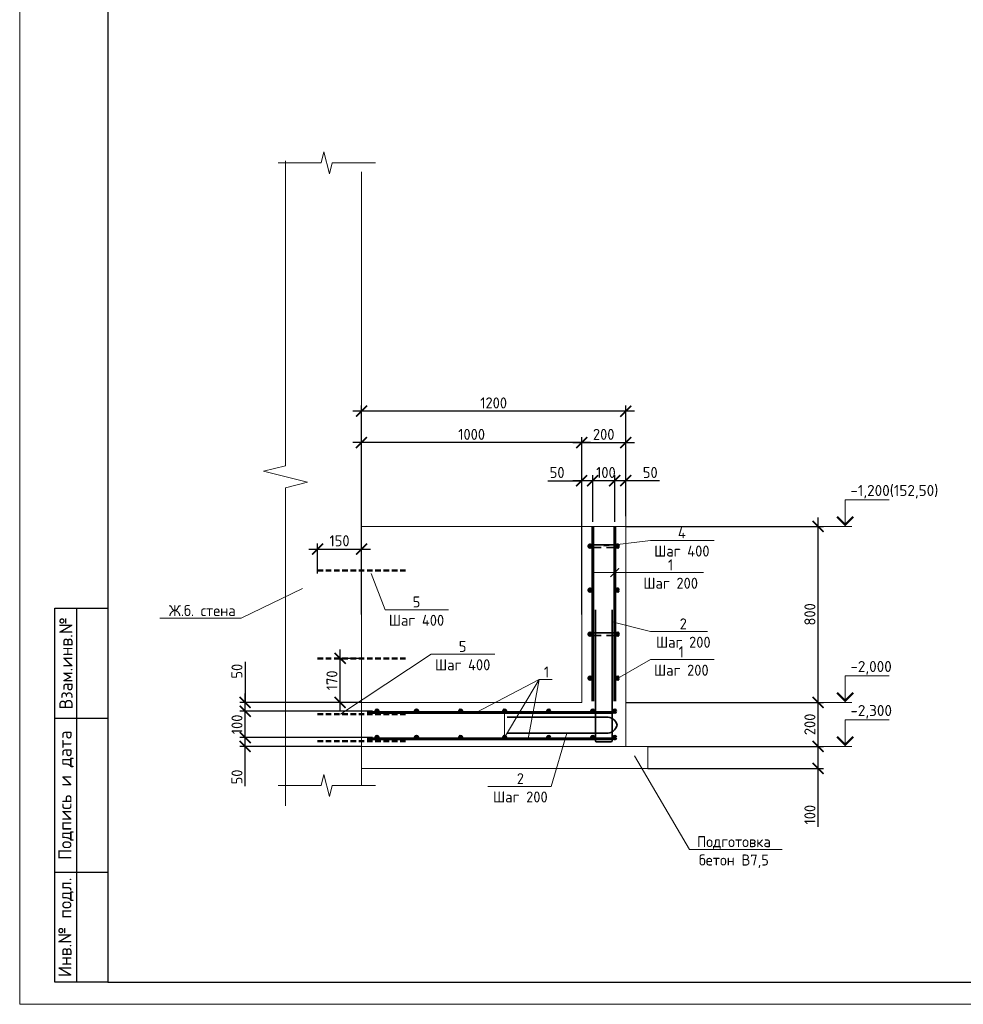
# Model space of a CAD drawing. Header units: millimetres. Extents: x 130535 to 3472113, y -231620 to 121434.
# Tile 31 of 133: x 344596 to 366028, y -97126 to -74752. Entities that reach past the tile are written whole.
import ezdxf
from ezdxf import colors
from ezdxf.entities.mleader import LeaderData, LeaderLine
from ezdxf.enums import TextEntityAlignment as Align
from ezdxf.math import Vec2, Vec3

# ---------------------------------------------------------------- set-up
doc = ezdxf.new("R2010")
doc.units = ezdxf.units.MM
doc.linetypes.add('DASHED2', pattern=[0.375, 0.25, -0.125])
doc.layers.get('DEFPOINTS').update_dxf_attribs({"color": 1, "lineweight": 0})
for name, color, linetype, lineweight in [('Основная 0.35', 200, 'Continuous', 35), ('Основная 0.60', 142, 'Continuous', 60), ('РАЗМЕРЫ', 1, 'Continuous', 9), ('Разрез жилая часть$0$Отметки', 1, 'Continuous', 20), ('Символы 0.20', 1, 'Continuous', 20), ('Текст', 7, 'Continuous', 25), ('Тонкая', 81, 'Continuous', 20), ('Тонкая 0.20', 30, 'Continuous', 20), ('ТОНКИЕ', 7, 'Continuous', 9)]:
    doc.layers.add(name, color=color, linetype=linetype, lineweight=lineweight)
doc.layers.add('ТОЛСТЫЕ_ОСНОВНЫЕ', color=6, linetype='Continuous')
doc.styles.add('GOST-2.304_Type-B', font='GOST_Common.ttf')
doc.styles.add('style1', font='GOST_Common.ttf', dxfattribs={"height": 500})
doc.styles.add('ГОСТ', font='isocpeur.TTF')
doc.dimstyles.new('СПДС', dxfattribs={"dimscale": 100, "dimtxt": 2.5, "dimasz": 2.5, "dimexe": 1.25, "dimexo": 0, "dimtad": 1, "dimdec": 0, "dimtxsty": 'GOST-2.304_Type-B', "dimblk": 'ARCHTICK', "dimcen": 2.5, "dimdle": 2, "dimadec": 0, "dimazin": 2, "dimtfac": 0.75, "dimtdec": 0, "dimtmove": 1, "dimatfit": 3, "dimfxl": 1, "dimtolj": 1, "dimarcsym": 1})

# ---------------------------------------------------------------- blocks, each defined once
blk = doc.blocks.new('*U5')
at = {"layer": 'ТОЛСТЫЕ_ОСНОВНЫЕ'}
for p, q in [((8, 5), (8, 90)), ((8, 90), (20, 90)), ((13, 5), (13, 90)), ((8, 65), (20, 65)), ((8, 30), (20, 30)), ((20, 5), (8, 5))]:
    blk.add_line(p, q, dxfattribs=at)
at = {"layer": 'ТОЛСТЫЕ_ОСНОВНЫЕ', "color": 6}
blk.add_lwpolyline([(20, 5), (589, 5), (589, 415), (20, 415)], close=True, dxfattribs=at)
at = {"layer": 'ТОНКИЕ'}
blk.add_lwpolyline([(0, 0), (594, 0), (594, 420), (0, 420)], close=True, dxfattribs=at)
at = {"layer": 'Текст', "style": 'style1'}
for s, p in [('Взам.инв.№', (10.5, 77.5)), ('Подпись и дата', (10.5, 47.5)), ('Инв.№ подл.', (10.5, 17.5))]:
    blk.add_text(s, height=3, rotation=90, dxfattribs=at).set_placement(p, align=Align.MIDDLE)
blk = doc.blocks.new('_None')
blk = doc.blocks.new('_ArchTick')
at = {"color": 0, "linetype": 'ByBlock', "const_width": 0.15}
blk.add_lwpolyline([(-0.5, -0.5), (0.5, 0.5)], dxfattribs=at)
blk = doc.blocks.new('*D637')
at = {"layer": 'DEFPOINTS', "color": 0, "linetype": 'Continuous', "lineweight": 0, "transparency": 16777216}
for p in [(349717, -91065), (352360, -91265), (352610, -91065)]:
    blk.add_point(p, dxfattribs=at)
at = {"layer": 'РАЗМЕРЫ', "color": 0, "linetype": 'Continuous', "lineweight": -2, "transparency": 16777216}
for p, q in [((349717, -91465), (349717, -90865)), ((352610, -91065), (349592, -91065)), ((352360, -91265), (349592, -91265)), ((349717, -92172), (349717, -91265))]:
    blk.add_line(p, q, dxfattribs=at)
at = {"layer": 'РАЗМЕРЫ', "color": 0, "linetype": 'Continuous', "lineweight": -2, "transparency": 16777216, "xscale": 250, "yscale": 250, "zscale": 250}
for p, rotation in [((349717, -91065), 90), ((349717, -91265), 270)]:
    blk.add_blockref('_ArchTick', p, dxfattribs=dict(at, rotation=rotation))
at = {"layer": 'РАЗМЕРЫ', "color": 0, "linetype": 'Continuous', "lineweight": 0, "transparency": 16777216, "insert": (349530, -91960), "char_height": 250, "attachment_point": 5, "rotation": 90, "style": 'GOST-2.304_Type-B'}
blk.add_mtext('\\A1;50', dxfattribs=at)
blk = doc.blocks.new('*D638')
at = {"layer": 'DEFPOINTS', "color": 0, "linetype": 'Continuous', "lineweight": 0, "transparency": 16777216}
for p in [(349717, -90465), (352610, -90465), (352610, -91065)]:
    blk.add_point(p, dxfattribs=at)
at = {"layer": 'РАЗМЕРЫ', "color": 0, "linetype": 'Continuous', "lineweight": -2, "transparency": 16777216}
for p, q in [((349717, -91265), (349717, -90265)), ((352610, -90465), (349592, -90465)), ((352610, -91065), (349592, -91065))]:
    blk.add_line(p, q, dxfattribs=at)
at = {"layer": 'РАЗМЕРЫ', "color": 0, "linetype": 'Continuous', "lineweight": -2, "transparency": 16777216, "xscale": 250, "yscale": 250, "zscale": 250}
for p, rotation in [((349717, -90465), 90), ((349717, -91065), 270)]:
    blk.add_blockref('_ArchTick', p, dxfattribs=dict(at, rotation=rotation))
at = {"layer": 'РАЗМЕРЫ', "color": 0, "linetype": 'Continuous', "lineweight": 0, "transparency": 16777216, "insert": (349530, -90765), "char_height": 250, "attachment_point": 5, "rotation": 90, "style": 'GOST-2.304_Type-B'}
blk.add_mtext('\\A1;100', dxfattribs=at)
blk = doc.blocks.new('*D639')
at = {"layer": 'DEFPOINTS', "color": 0, "linetype": 'Continuous', "lineweight": 0, "transparency": 16777216}
for p in [(349717, -90265), (352360, -90265), (352610, -90465)]:
    blk.add_point(p, dxfattribs=at)
at = {"layer": 'РАЗМЕРЫ', "color": 0, "linetype": 'Continuous', "lineweight": -2, "transparency": 16777216}
for p, q in [((349717, -89344), (349717, -90265)), ((349717, -90665), (349717, -90065)), ((352360, -90265), (349592, -90265)), ((352610, -90465), (349592, -90465))]:
    blk.add_line(p, q, dxfattribs=at)
at = {"layer": 'РАЗМЕРЫ', "color": 0, "linetype": 'Continuous', "lineweight": -2, "transparency": 16777216, "xscale": 250, "yscale": 250, "zscale": 250}
for p, rotation in [((349717, -90265), 90), ((349717, -90465), 270)]:
    blk.add_blockref('_ArchTick', p, dxfattribs=dict(at, rotation=rotation))
at = {"layer": 'РАЗМЕРЫ', "color": 0, "linetype": 'Continuous', "lineweight": 0, "transparency": 16777216, "insert": (349530, -89556), "char_height": 250, "attachment_point": 5, "rotation": 90, "style": 'GOST-2.304_Type-B'}
blk.add_mtext('\\A1;50', dxfattribs=at)
blk = doc.blocks.new('*D640')
at = {"layer": 'DEFPOINTS', "color": 0, "linetype": 'Continuous', "lineweight": 0, "transparency": 16777216}
for p in [(358110, -85228), (358360, -86036), (358110, -86161)]:
    blk.add_point(p, dxfattribs=at)
at = {"layer": 'РАЗМЕРЫ', "color": 0, "linetype": 'Continuous', "lineweight": -2, "transparency": 16777216}
for p, q in [((358560, -85228), (357910, -85228)), ((358110, -86161), (358110, -85103)), ((358360, -86036), (358360, -85103)), ((359130, -85228), (358360, -85228))]:
    blk.add_line(p, q, dxfattribs=at)
at = {"layer": 'РАЗМЕРЫ', "color": 0, "linetype": 'Continuous', "lineweight": -2, "transparency": 16777216, "xscale": 250, "yscale": 250, "zscale": 250, "rotation": 180}
blk.add_blockref('_ArchTick', (358110, -85228), dxfattribs=at)
at = {"layer": 'РАЗМЕРЫ', "color": 0, "linetype": 'Continuous', "lineweight": -2, "transparency": 16777216, "xscale": 250, "yscale": 250, "zscale": 250}
blk.add_blockref('_ArchTick', (358360, -85228), dxfattribs=at)
at = {"layer": 'РАЗМЕРЫ', "color": 0, "linetype": 'Continuous', "lineweight": 0, "transparency": 16777216, "insert": (358917, -85041), "char_height": 250, "attachment_point": 5, "style": 'GOST-2.304_Type-B'}
blk.add_mtext('\\A1;50', dxfattribs=at)
blk = doc.blocks.new('*D641')
at = {"layer": 'DEFPOINTS', "color": 0, "linetype": 'Continuous', "lineweight": 0, "transparency": 16777216}
for p in [(357610, -85228), (357610, -86161), (358110, -86161)]:
    blk.add_point(p, dxfattribs=at)
at = {"layer": 'РАЗМЕРЫ', "color": 0, "linetype": 'Continuous', "lineweight": -2, "transparency": 16777216}
for p, q in [((358310, -85228), (357410, -85228)), ((357610, -86161), (357610, -85103)), ((358110, -86161), (358110, -85103))]:
    blk.add_line(p, q, dxfattribs=at)
at = {"layer": 'РАЗМЕРЫ', "color": 0, "linetype": 'Continuous', "lineweight": -2, "transparency": 16777216, "xscale": 250, "yscale": 250, "zscale": 250, "rotation": 180}
blk.add_blockref('_ArchTick', (357610, -85228), dxfattribs=at)
at = {"layer": 'РАЗМЕРЫ', "color": 0, "linetype": 'Continuous', "lineweight": -2, "transparency": 16777216, "xscale": 250, "yscale": 250, "zscale": 250}
blk.add_blockref('_ArchTick', (358110, -85228), dxfattribs=at)
at = {"layer": 'РАЗМЕРЫ', "color": 0, "linetype": 'Continuous', "lineweight": 0, "transparency": 16777216, "insert": (357910, -85041), "char_height": 250, "attachment_point": 5, "style": 'GOST-2.304_Type-B'}
blk.add_mtext('\\A1;100', dxfattribs=at)
blk = doc.blocks.new('*D642')
at = {"layer": 'DEFPOINTS', "color": 0, "linetype": 'Continuous', "lineweight": 0, "transparency": 16777216}
for p in [(357360, -85228), (357360, -86036), (357610, -86161)]:
    blk.add_point(p, dxfattribs=at)
at = {"layer": 'РАЗМЕРЫ', "color": 0, "linetype": 'Continuous', "lineweight": -2, "transparency": 16777216}
for p, q in [((356590, -85228), (357360, -85228)), ((357810, -85228), (357160, -85228)), ((357360, -86036), (357360, -85103)), ((357610, -86161), (357610, -85103))]:
    blk.add_line(p, q, dxfattribs=at)
at = {"layer": 'РАЗМЕРЫ', "color": 0, "linetype": 'Continuous', "lineweight": -2, "transparency": 16777216, "xscale": 250, "yscale": 250, "zscale": 250, "rotation": 180}
blk.add_blockref('_ArchTick', (357360, -85228), dxfattribs=at)
at = {"layer": 'РАЗМЕРЫ', "color": 0, "linetype": 'Continuous', "lineweight": -2, "transparency": 16777216, "xscale": 250, "yscale": 250, "zscale": 250}
blk.add_blockref('_ArchTick', (357610, -85228), dxfattribs=at)
at = {"layer": 'РАЗМЕРЫ', "color": 0, "linetype": 'Continuous', "lineweight": 0, "transparency": 16777216, "insert": (356802, -85041), "char_height": 250, "attachment_point": 5, "style": 'GOST-2.304_Type-B'}
blk.add_mtext('\\A1;50', dxfattribs=at)
blk = doc.blocks.new('*D643')
at = {"layer": 'DEFPOINTS', "color": 0, "linetype": 'Continuous', "lineweight": 0, "transparency": 16777216}
for p in [(358860, -91265), (362730, -91265), (358860, -91765)]:
    blk.add_point(p, dxfattribs=at)
at = {"layer": 'РАЗМЕРЫ', "color": 0, "linetype": 'Continuous', "lineweight": -2, "transparency": 16777216}
for p, q in [((358860, -91265), (362855, -91265)), ((362730, -91965), (362730, -91065)), ((358860, -91765), (362855, -91765)), ((362730, -93092), (362730, -91765))]:
    blk.add_line(p, q, dxfattribs=at)
at = {"layer": 'РАЗМЕРЫ', "color": 0, "linetype": 'Continuous', "lineweight": -2, "transparency": 16777216, "xscale": 250, "yscale": 250, "zscale": 250}
for p, rotation in [((362730, -91265), 90), ((362730, -91765), 270)]:
    blk.add_blockref('_ArchTick', p, dxfattribs=dict(at, rotation=rotation))
at = {"layer": 'РАЗМЕРЫ', "color": 0, "linetype": 'Continuous', "lineweight": 0, "transparency": 16777216, "insert": (362543, -92817), "char_height": 250, "attachment_point": 5, "rotation": 90, "style": 'GOST-2.304_Type-B'}
blk.add_mtext('\\A1;100', dxfattribs=at)
blk = doc.blocks.new('*D644')
at = {"layer": 'DEFPOINTS', "color": 0, "linetype": 'Continuous', "lineweight": 0, "transparency": 16777216}
for p in [(358360, -90265), (362730, -90265), (358860, -91265)]:
    blk.add_point(p, dxfattribs=at)
at = {"layer": 'РАЗМЕРЫ', "color": 0, "linetype": 'Continuous', "lineweight": -2, "transparency": 16777216}
for p, q in [((362730, -91465), (362730, -90065)), ((358360, -90265), (362855, -90265)), ((358860, -91265), (362855, -91265))]:
    blk.add_line(p, q, dxfattribs=at)
at = {"layer": 'РАЗМЕРЫ', "color": 0, "linetype": 'Continuous', "lineweight": -2, "transparency": 16777216, "xscale": 250, "yscale": 250, "zscale": 250}
for p, rotation in [((362730, -90265), 90), ((362730, -91265), 270)]:
    blk.add_blockref('_ArchTick', p, dxfattribs=dict(at, rotation=rotation))
at = {"layer": 'РАЗМЕРЫ', "color": 0, "linetype": 'Continuous', "lineweight": 0, "transparency": 16777216, "insert": (362543, -90765), "char_height": 250, "attachment_point": 5, "rotation": 90, "style": 'GOST-2.304_Type-B'}
blk.add_mtext('\\A1;200', dxfattribs=at)
blk = doc.blocks.new('*D625')
at = {"layer": 'DEFPOINTS', "color": 0, "linetype": 'Continuous', "lineweight": 0, "transparency": 16777216}
for p in [(358360, -84362), (358360, -85765), (357360, -88265)]:
    blk.add_point(p, dxfattribs=at)
at = {"layer": 'РАЗМЕРЫ', "color": 0, "linetype": 'Continuous', "lineweight": -2, "transparency": 16777216}
for p, q in [((357360, -88265), (357360, -84237)), ((358360, -85765), (358360, -84237)), ((357160, -84362), (358560, -84362))]:
    blk.add_line(p, q, dxfattribs=at)
at = {"layer": 'РАЗМЕРЫ', "color": 0, "linetype": 'Continuous', "lineweight": -2, "transparency": 16777216, "xscale": 250, "yscale": 250, "zscale": 250, "rotation": 180}
blk.add_blockref('_ArchTick', (357360, -84362), dxfattribs=at)
at = {"layer": 'РАЗМЕРЫ', "color": 0, "linetype": 'Continuous', "lineweight": -2, "transparency": 16777216, "xscale": 250, "yscale": 250, "zscale": 250}
blk.add_blockref('_ArchTick', (358360, -84362), dxfattribs=at)
at = {"layer": 'РАЗМЕРЫ', "color": 0, "linetype": 'Continuous', "lineweight": 0, "transparency": 16777216, "insert": (357860, -84175), "char_height": 250, "attachment_point": 5, "style": 'GOST-2.304_Type-B'}
blk.add_mtext('\\A1;200', dxfattribs=at)
blk = doc.blocks.new('*D645')
at = {"layer": 'DEFPOINTS', "color": 0, "linetype": 'Continuous', "lineweight": 0, "transparency": 16777216}
for p in [(352360, -84362), (352360, -86265), (357360, -86265)]:
    blk.add_point(p, dxfattribs=at)
at = {"layer": 'РАЗМЕРЫ', "color": 0, "linetype": 'Continuous', "lineweight": -2, "transparency": 16777216}
for p, q in [((352360, -86265), (352360, -84237)), ((357360, -86265), (357360, -84237)), ((357560, -84362), (352160, -84362))]:
    blk.add_line(p, q, dxfattribs=at)
at = {"layer": 'РАЗМЕРЫ', "color": 0, "linetype": 'Continuous', "lineweight": -2, "transparency": 16777216, "xscale": 250, "yscale": 250, "zscale": 250, "rotation": 180}
blk.add_blockref('_ArchTick', (352360, -84362), dxfattribs=at)
at = {"layer": 'РАЗМЕРЫ', "color": 0, "linetype": 'Continuous', "lineweight": -2, "transparency": 16777216, "xscale": 250, "yscale": 250, "zscale": 250}
blk.add_blockref('_ArchTick', (357360, -84362), dxfattribs=at)
at = {"layer": 'РАЗМЕРЫ', "color": 0, "linetype": 'Continuous', "lineweight": 0, "transparency": 16777216, "insert": (354860, -84175), "char_height": 250, "attachment_point": 5, "style": 'GOST-2.304_Type-B'}
blk.add_mtext('\\A1;1000', dxfattribs=at)
blk = doc.blocks.new('*D646')
at = {"layer": 'DEFPOINTS', "color": 0, "linetype": 'Continuous', "lineweight": 0, "transparency": 16777216}
for p in [(358360, -86265), (362730, -86265), (362479, -90265)]:
    blk.add_point(p, dxfattribs=at)
at = {"layer": 'РАЗМЕРЫ', "color": 0, "linetype": 'Continuous', "lineweight": -2, "transparency": 16777216}
for p, q in [((362730, -90465), (362730, -86065)), ((358360, -86265), (362855, -86265)), ((362479, -90265), (362855, -90265))]:
    blk.add_line(p, q, dxfattribs=at)
at = {"layer": 'РАЗМЕРЫ', "color": 0, "linetype": 'Continuous', "lineweight": -2, "transparency": 16777216, "xscale": 250, "yscale": 250, "zscale": 250}
for p, rotation in [((362730, -86265), 90), ((362730, -90265), 270)]:
    blk.add_blockref('_ArchTick', p, dxfattribs=dict(at, rotation=rotation))
at = {"layer": 'РАЗМЕРЫ', "color": 0, "linetype": 'Continuous', "lineweight": 0, "transparency": 16777216, "insert": (362543, -88265), "char_height": 250, "attachment_point": 5, "rotation": 90, "style": 'GOST-2.304_Type-B'}
blk.add_mtext('\\A1;800', dxfattribs=at)
blk = doc.blocks.new('*D622')
at = {"layer": 'DEFPOINTS', "color": 0, "linetype": 'Continuous', "lineweight": 0, "transparency": 16777216}
for p in [(352360, -83647), (358360, -85765), (352360, -88265)]:
    blk.add_point(p, dxfattribs=at)
at = {"layer": 'РАЗМЕРЫ', "color": 0, "linetype": 'Continuous', "lineweight": -2, "transparency": 16777216}
for p, q in [((358560, -83647), (352160, -83647)), ((352360, -88265), (352360, -83522)), ((358360, -85765), (358360, -83522))]:
    blk.add_line(p, q, dxfattribs=at)
at = {"layer": 'РАЗМЕРЫ', "color": 0, "linetype": 'Continuous', "lineweight": -2, "transparency": 16777216, "xscale": 250, "yscale": 250, "zscale": 250, "rotation": 180}
blk.add_blockref('_ArchTick', (352360, -83647), dxfattribs=at)
at = {"layer": 'РАЗМЕРЫ', "color": 0, "linetype": 'Continuous', "lineweight": -2, "transparency": 16777216, "xscale": 250, "yscale": 250, "zscale": 250}
blk.add_blockref('_ArchTick', (358360, -83647), dxfattribs=at)
at = {"layer": 'РАЗМЕРЫ', "color": 0, "linetype": 'Continuous', "lineweight": 0, "transparency": 16777216, "insert": (355360, -83460), "char_height": 250, "attachment_point": 5, "style": 'GOST-2.304_Type-B'}
blk.add_mtext('\\A1;1200', dxfattribs=at)
blk = doc.blocks.new('*D623')
at = {"layer": 'DEFPOINTS', "color": 0, "linetype": 'Continuous', "lineweight": 0, "transparency": 16777216}
for p in [(352360, -86780), (351360, -87334), (352360, -87334)]:
    blk.add_point(p, dxfattribs=at)
at = {"layer": 'РАЗМЕРЫ', "color": 0, "linetype": 'Continuous', "lineweight": -2, "transparency": 16777216}
for p, q in [((351160, -86780), (352560, -86780)), ((351360, -87334), (351360, -86655)), ((352360, -87334), (352360, -86655))]:
    blk.add_line(p, q, dxfattribs=at)
at = {"layer": 'РАЗМЕРЫ', "color": 0, "linetype": 'Continuous', "lineweight": -2, "transparency": 16777216, "xscale": 250, "yscale": 250, "zscale": 250, "rotation": 180}
blk.add_blockref('_ArchTick', (351360, -86780), dxfattribs=at)
at = {"layer": 'РАЗМЕРЫ', "color": 0, "linetype": 'Continuous', "lineweight": -2, "transparency": 16777216, "xscale": 250, "yscale": 250, "zscale": 250}
blk.add_blockref('_ArchTick', (352360, -86780), dxfattribs=at)
at = {"layer": 'РАЗМЕРЫ', "color": 0, "linetype": 'Continuous', "lineweight": 0, "transparency": 16777216, "insert": (351860, -86593), "char_height": 250, "attachment_point": 5, "style": 'GOST-2.304_Type-B'}
blk.add_mtext('\\A1;150', dxfattribs=at)
blk = doc.blocks.new('*D654')
at = {"layer": 'DEFPOINTS', "color": 0, "linetype": 'Continuous', "lineweight": 0, "transparency": 16777216}
for p in [(351875, -89265), (352287, -89265), (352287, -90265)]:
    blk.add_point(p, dxfattribs=at)
at = {"layer": 'РАЗМЕРЫ', "color": 0, "linetype": 'Continuous', "lineweight": -2, "transparency": 16777216}
for p, q in [((352287, -89265), (351750, -89265)), ((351875, -90465), (351875, -89065)), ((352287, -90265), (351750, -90265))]:
    blk.add_line(p, q, dxfattribs=at)
at = {"layer": 'РАЗМЕРЫ', "color": 0, "linetype": 'Continuous', "lineweight": -2, "transparency": 16777216, "xscale": 250, "yscale": 250, "zscale": 250}
for p, rotation in [((351875, -89265), 90), ((351875, -90265), 270)]:
    blk.add_blockref('_ArchTick', p, dxfattribs=dict(at, rotation=rotation))
at = {"layer": 'РАЗМЕРЫ', "color": 0, "linetype": 'Continuous', "lineweight": 0, "transparency": 16777216, "insert": (351688, -89765), "char_height": 250, "attachment_point": 5, "rotation": 90, "style": 'GOST-2.304_Type-B'}
blk.add_mtext('\\A1;170', dxfattribs=at)

msp = doc.modelspace()

# ---------------------------------------------------------------- linework, layer by layer
at = {"linetype": 'DASHED2', "lineweight": 50, "ltscale": 500}
for p, q in [((351360.3, -87264.8), (353360.3, -87264.8)), ((351360.3, -89264.8), (353360.3, -89264.8)), ((351360.3, -90534.9), (353360.3, -90534.9)), ((351360.3, -91144.9), (353360.3, -91144.9))]:
    msp.add_line(p, q, dxfattribs=at)
at = {"linetype": 'ByBlock', "lineweight": 20, "ltscale": 0.5}
msp.add_lwpolyline([(350633.5, -77962.4), (350633.5, -84887.4), (350133.5, -85012.4), (351133.5, -85262.4), (350633.5, -85387.4), (350633.5, -92612.4)], dxfattribs=at)
at = {"layer": 'Основная 0.35'}
for p, q in [((358170.3, -86684.9), (357550.3, -86684.9)), ((357550.3, -86744.9), (357800.3, -86744.9)), ((358170.3, -86744.9), (357920.3, -86744.9)), ((357670.3, -91136.9), (357670.3, -88161.9)), ((358050.3, -91136.9), (358050.3, -88161.9)), ((358170.3, -88684.9), (357550.3, -88684.9)), ((357550.3, -88744.9), (357800.3, -88744.9)), ((358170.3, -88744.9), (357920.3, -88744.9)), ((355664.7, -90600.7), (357914.7, -90600.7)), ((355664.7, -90961.2), (357914.7, -90961.2)), ((357695.3, -91161.9), (358025.3, -91161.9))]:
    msp.add_line(p, q, dxfattribs=at)
for centre, radius, start, end in [((357550.3, -86714.9), 30, 90, 270), ((358170.3, -86714.9), 30, 270, 90), ((357550.3, -88714.9), 30, 90, 270), ((358170.3, -88714.9), 30, 270, 90), ((357937.3, -90832.6), 233.1, 12.58776, 95.55165), ((357937.3, -90729.3), 233.1, 264.44835, 347.41224), ((357695.3, -91136.9), 25, 180, 270), ((358025.3, -91136.9), 25, 270, 0)]:
    msp.add_arc(centre, radius, start, end, dxfattribs=at)
at = {"layer": 'Основная 0.60'}
for p, q in [((357610.3, -90239.9), (357610.3, -86264.9)), ((358110.3, -90239.9), (358110.3, -86264.9)), ((358076.6, -90494.9), (352485.3, -90494.9)), ((358076.6, -91094.9), (352485.3, -91094.9))]:
    msp.add_line(p, q, dxfattribs=at)
for centre in [(357550.3, -86714.9), (358170.3, -86714.9), (357550.3, -87714.9), (358170.3, -87714.9), (357550.3, -88714.9), (358170.3, -88714.9), (357550.3, -89714.9), (358170.3, -89714.9), (352710.3, -90464.9), (353610.3, -90464.9), (354610.3, -90464.9), (355610.3, -90464.9), (356610.3, -90464.9), (357610.3, -90464.9), (358110.3, -90464.9), (352710.3, -91064.9), (353610.3, -91064.9), (354610.3, -91064.9), (355610.3, -91064.9), (356610.3, -91064.9), (357610.3, -91064.9), (358110.3, -91064.9)]:
    msp.add_circle(centre, 30, dxfattribs=at)
at = {"layer": 'РАЗМЕРЫ', "linetype": 'Continuous', "lineweight": 0}
for p, q in [((356391.9, -89749), (354960.2, -90494.9)), ((356391.9, -89749), (356142.3, -91094.9)), ((350633.5, -90264.9), (352360.3, -90264.9))]:
    msp.add_line(p, q, dxfattribs=at)
at = {"layer": 'Символы 0.20', "color": 1, "linetype": 'Continuous', "lineweight": 20, "ltscale": 100}
for p, q in [((363345.3, -85664.9), (364345.3, -85664.9)), ((362479.2, -86264.9), (363345.3, -86264.9)), ((363345.3, -89664.9), (364345.3, -89664.9)), ((362479.2, -90264.9), (363345.3, -90264.9)), ((363345.3, -90664.9), (364345.3, -90664.9)), ((362479.2, -91264.9), (363345.3, -91264.9))]:
    msp.add_line(p, q, dxfattribs=at)
at = {"layer": 'Символы 0.20', "color": 1, "linetype": 'Continuous', "lineweight": 20, "ltscale": 10000}
for p, q in [((363495.3, -86264.9), (363195.3, -86264.9)), ((363495.3, -90264.9), (363195.3, -90264.9)), ((363495.3, -91264.9), (363195.3, -91264.9))]:
    msp.add_line(p, q, dxfattribs=at)
at = {"layer": 'Символы 0.20'}
msp.add_line((358921, -88656.3), (359021, -88656.3), dxfattribs=at)
at = {"layer": 'Символы 0.20', "color": 1, "linetype": 'Continuous', "lineweight": 20, "ltscale": 10000}
for points in [[(363345.3, -86264.9), (363345.3, -85664.9)], [(363345.3, -90264.9), (363345.3, -89664.9)], [(363345.3, -91264.9), (363345.3, -90664.9)]]:
    msp.add_lwpolyline(points, dxfattribs=at)
at = {"layer": 'Символы 0.20', "color": 1, "linetype": 'Continuous', "lineweight": 20, "ltscale": 10000, "const_width": 50}
for points in [[(363162.9, -86047.2), (363345.3, -86229.6), (363527.6, -86047.2)], [(363162.9, -90047.2), (363345.3, -90229.6), (363527.6, -90047.2)], [(363162.9, -91047.2), (363345.3, -91229.6), (363527.6, -91047.2)]]:
    msp.add_lwpolyline(points, dxfattribs=at)
at = {"layer": 'Символы 0.20'}
for points in [[(358050.3, -88438.5), (358921, -88656.3)], [(359021, -88656.3), (360215.6, -88656.3)]]:
    msp.add_lwpolyline(points, dxfattribs=at)
at = {"layer": 'Тонкая'}
for points in [[(350464.7, -78001.2), (350614.7, -78001.2), (351444.3, -78001.2), (351506.8, -77751.2), (351631.8, -78251.2), (351694.3, -78001.2), (352523.8, -78001.2), (352673.8, -78001.2)], [(350464.7, -92153.5), (350614.7, -92153.5), (351444.3, -92153.5), (351506.8, -91903.5), (351631.8, -92403.5), (351694.3, -92153.5), (352523.8, -92153.5), (352673.8, -92153.5)]]:
    msp.add_lwpolyline(points, dxfattribs=at)
at = {"layer": 'Тонкая 0.20'}
for p, q in [((352360.3, -78212.4), (352360.3, -92153.5)), ((358360.3, -84100.3), (358360.3, -91264.9)), ((357360.3, -90264.9), (357360.3, -85764.9)), ((357360.3, -90239.9), (357360.3, -85764.9)), ((358360.3, -85764.9), (358360.3, -90239.9)), ((357360.3, -86264.9), (352360.3, -86264.9)), ((352360.3, -91264.9), (352360.3, -90264.9)), ((352360.3, -90264.9), (357360.3, -90264.9)), ((358860.3, -91264.9), (352360.3, -91264.9)), ((358860.3, -91264.9), (358860.3, -91764.9)), ((359860.3, -91264.9), (360360.3, -91264.9)), ((358860.3, -91764.9), (352360.3, -91764.9))]:
    msp.add_line(p, q, dxfattribs=at)
msp.add_lwpolyline([(357360.3, -86264.9), (358360.3, -86264.9)], dxfattribs=at)

# ---------------------------------------------------------------- block references
at = {"xscale": 100, "yscale": 100, "zscale": 100}
msp.add_blockref('*U5', (344595.6, -97126.2), dxfattribs=at)

# ---------------------------------------------------------------- texts
at = {"layer": 'Разрез жилая часть$0$Отметки', "linetype": 'Continuous', "lineweight": 25, "ltscale": 100, "style": 'ГОСТ'}
for s, p in [('-1,200(152,50)', (363462.8, -85574.9)), ('-2,000', (363462.8, -89574.9)), ('-2,300', (363462.8, -90574.9))]:
    msp.add_text(s, height=250, dxfattribs=at).set_placement(p)
at = {"layer": 'Символы 0.20', "insert": (359668.1, -88356.3), "char_height": 250, "attachment_point": 2, "style": 'GOST-2.304_Type-B'}
msp.add_mtext('2\\PШаг 200', dxfattribs=at)

# ---------------------------------------------------------------- dimensions: what is measured, and where the dimension line sits
at = {"layer": 'РАЗМЕРЫ', "color": 3, "linetype": 'Continuous', "lineweight": 0}
for base, p1, p2, picture, middle in [((352360.3, -83647.1), (358360.3, -85764.9), (352360.3, -88264.9), '*D622', (355360.3, -83459.6)), ((352360.3, -84362.4), (357360.3, -86264.9), (352360.3, -86264.9), '*D645', (354860.3, -84174.9)), ((358360.3, -84362.4), (357360.3, -88264.9), (358360.3, -85764.9), '*D625', (357860.3, -84174.9))]:
    dim = msp.add_linear_dim(base=base, p1=p1, p2=p2, dimstyle='СПДС', override={"dimlfac": 0.2}, dxfattribs=at)
    dim.commit()
    dim.dimension.update_dxf_attribs({"geometry": picture, "text_midpoint": middle})
for base, p1, p2, angle, picture, middle in [((357360.3, -85228.3), (357610.3, -86160.9), (357360.3, -86035.9), 180, '*D642', (356802.2, -85259.3)), ((357610.3, -85228.3), (358110.3, -86160.9), (357610.3, -86160.9), 180, '*D641', (357910.3, -85228.3)), ((358110.3, -85228.3), (358360.3, -86035.9), (358110.3, -86160.9), 180, '*D640', (358917.1, -85258.3)), ((362730.1, -91264.9), (358860.3, -91764.9), (358860.3, -91264.9), 90, '*D643', (362974.1, -92817.2))]:
    dim = msp.add_linear_dim(base=base, p1=p1, p2=p2, angle=angle, dimstyle='СПДС', override={"dimlfac": 0.2}, dxfattribs=at)
    dim.commit()
    dim.dimension.update_dxf_attribs({"geometry": picture, "text_midpoint": middle, "dimtype": 160})
for base, p1, p2, picture, middle in [((362730.1, -86264.9), (362479.2, -90264.9), (358360.3, -86264.9), '*D646', (362542.6, -88264.9)), ((362730.1, -90264.9), (358860.3, -91264.9), (358360.3, -90264.9), '*D644', (362542.6, -90764.9))]:
    dim = msp.add_linear_dim(base=base, p1=p1, p2=p2, angle=90, dimstyle='СПДС', override={"dimlfac": 0.2}, dxfattribs=at)
    dim.commit()
    dim.dimension.update_dxf_attribs({"geometry": picture, "text_midpoint": middle})
at = {"layer": 'РАЗМЕРЫ', "linetype": 'Continuous', "lineweight": 0}
dim = msp.add_linear_dim(base=(352360.3, -86780.1), p1=(351360.3, -87333.7), p2=(352360.3, -87333.7), text='150', dimstyle='СПДС', dxfattribs=at)
dim.commit()
dim.dimension.update_dxf_attribs({"geometry": '*D623', "text_midpoint": (351860.3, -86592.6)})
at = {"layer": 'РАЗМЕРЫ', "color": 3, "linetype": 'Continuous', "lineweight": 0}
for base, p1, p2, text, picture, middle in [((351875.2, -89264.8), (352286.7, -90264.9), (352286.7, -89264.8), '170', '*D654', (351687.7, -89764.9)), ((349717.2, -90464.9), (352610.3, -91064.9), (352610.3, -90464.9), '100', '*D638', (349529.7, -90764.9))]:
    dim = msp.add_linear_dim(base=base, p1=p1, p2=p2, angle=90, text=text, dimstyle='СПДС', override={"dimlfac": 0.2}, dxfattribs=at)
    dim.commit()
    dim.dimension.update_dxf_attribs({"geometry": picture, "text_midpoint": middle})
for base, p1, p2, picture, middle in [((349717.2, -90264.9), (352610.3, -90464.9), (352360.3, -90264.9), '*D639', (349698.4, -89556.4)), ((349717.2, -91064.9), (352360.3, -91264.9), (352610.3, -91064.9), '*D637', (349768.8, -91959.6))]:
    dim = msp.add_linear_dim(base=base, p1=p1, p2=p2, angle=90, text='50', dimstyle='СПДС', override={"dimlfac": 0.2}, dxfattribs=at)
    dim.commit()
    dim.dimension.update_dxf_attribs({"geometry": picture, "text_midpoint": middle, "dimtype": 160})

# ---------------------------------------------------------------- leaders
at = {"layer": 'Символы 0.20'}
ml = msp.add_multileader_mtext('Standard', dxfattribs=at)
ml.set_content('4\\PШаг 400', color=256, style='GOST-2.304_Type-B')
ml.set_leader_properties(color=256, linetype='ByLayer', lineweight=-1)
ml.set_arrow_properties(name='NONE')
ml.build(insert=Vec2(0, 0))
ml.multileader.update_dxf_attribs({"text_left_attachment_type": 6, "text_right_attachment_type": 6, "dogleg_length": 1, "arrow_head_size": 18, "scale": 20})
ctx = ml.context
ctx.base_point, ctx.scale, ctx.char_height, ctx.arrow_head_size, ctx.landing_gap_size, ctx.plane_origin = Vec3(359021, -86584.9), 20, 250, 18, 9, Vec3(355170.3, -90154.4)
ctx.left_attachment, ctx.right_attachment, ctx.text_align_type = 6, 6, 1
notes = []
notes.append((ctx, [(0, (1, 1, 0), (358921, -86584.9), (1, 0), 100, [(0, [(357860.3, -86714.6)], 0, [])])]))
ctx.mtext.insert, ctx.mtext.alignment, ctx.mtext.flow_direction = Vec3(359635.3, -86284.9), 2, 5
ml = msp.add_multileader_mtext('Standard', dxfattribs=at)
ml.set_content('1\\PШаг 200', color=256, style='GOST-2.304_Type-B')
ml.set_leader_properties(color=256, linetype='ByLayer', lineweight=-1)
ml.set_arrow_properties(name='ARCHTICK')
ml.build(insert=Vec2(0, 0))
ml.multileader.update_dxf_attribs({"text_left_attachment_type": 6, "text_right_attachment_type": 6, "dogleg_length": 1, "arrow_head_size": 200, "scale": 20})
ctx = ml.context
ctx.base_point, ctx.scale, ctx.char_height, ctx.arrow_head_size, ctx.landing_gap_size, ctx.plane_origin = Vec3(358779.2, -87315.6), 20, 250, 200, 9, Vec3(355110.3, -87015.6)
ctx.left_attachment, ctx.right_attachment, ctx.text_align_type = 6, 6, 1
notes.append((ctx, [(1, (1, 1, 0), (358679.2, -87315.6), (1, 0), 100, [(1, [(358110.3, -87315.6), (357610.3, -87315.6)], 0, [])])]))
ctx.mtext.insert, ctx.mtext.alignment, ctx.mtext.flow_direction = Vec3(359381, -87015.6), 2, 5
ml = msp.add_multileader_mtext('Standard', dxfattribs=at)
ml.set_content('5\\PШаг 400', color=256, style='GOST-2.304_Type-B')
ml.set_leader_properties(color=256, linetype='ByLayer', lineweight=-1)
ml.set_arrow_properties(name='NONE')
ml.build(insert=Vec2(0, 0))
ml.multileader.update_dxf_attribs({"text_left_attachment_type": 6, "text_right_attachment_type": 6, "dogleg_length": 1, "arrow_head_size": 18, "scale": 20})
ctx = ml.context
ctx.base_point, ctx.scale, ctx.char_height, ctx.arrow_head_size, ctx.landing_gap_size, ctx.plane_origin = Vec3(352993.7, -88158.4), 20, 250, 18, 9, Vec3(352143, -88033.7)
ctx.left_attachment, ctx.right_attachment, ctx.text_align_type = 6, 6, 1
notes.append((ctx, [(0, (1, 1, 0), (352893.7, -88158.4), (1, 0), 100, [(0, [(352577.9, -87333.7)], 0, [])])]))
ctx.mtext.insert, ctx.mtext.alignment, ctx.mtext.flow_direction = Vec3(353608, -87858.4), 2, 5
ml = msp.add_multileader_mtext('Standard', dxfattribs=at)
ml.set_content('Ж.б. стена', color=256, style='GOST-2.304_Type-B')
ml.set_leader_properties(color=256, linetype='ByLayer', lineweight=-1)
ml.set_arrow_properties(name='NONE')
ml.build(insert=Vec2(0, 0))
ml.multileader.update_dxf_attribs({"text_left_attachment_type": 6, "text_right_attachment_type": 6, "dogleg_length": 1, "arrow_head_size": 18, "scale": 20})
ctx = ml.context
ctx.base_point, ctx.scale, ctx.char_height, ctx.arrow_head_size, ctx.landing_gap_size, ctx.plane_origin = Vec3(347971.9, -88355.3), 20, 250, 18, 9, Vec3(350004.5, -88663.1)
ctx.left_attachment, ctx.right_attachment = 6, 6
notes.append((ctx, [(0, (1, 1, 0), (349625.5, -88355.3), (-1, 0), 100, [(0, [(351015.2, -87677.6)], 0, [])])]))
ctx.mtext.insert, ctx.mtext.flow_direction = Vec3(347980.9, -88055.3), 5
ml = msp.add_multileader_mtext('Standard', dxfattribs=at)
ml.set_content('5\\PШаг 400', color=256, style='GOST-2.304_Type-B')
ml.set_leader_properties(color=256, linetype='ByLayer', lineweight=-1)
ml.set_arrow_properties(name='NONE')
ml.build(insert=Vec2(0, 0))
ml.multileader.update_dxf_attribs({"text_left_attachment_type": 6, "text_right_attachment_type": 6, "dogleg_length": 1, "arrow_head_size": 18, "scale": 20})
ctx = ml.context
ctx.base_point, ctx.scale, ctx.char_height, ctx.arrow_head_size, ctx.landing_gap_size, ctx.plane_origin = Vec3(354042.1, -89169.7), 20, 250, 18, 9, Vec3(353191.4, -89045)
ctx.left_attachment, ctx.right_attachment, ctx.text_align_type = 6, 6, 1
notes.append((ctx, [(0, (1, 1, 0), (353942.1, -89169.7), (1, 0), 100, [(0, [(351878.7, -90534.9)], 0, [])])]))
ctx.mtext.insert, ctx.mtext.alignment, ctx.mtext.flow_direction = Vec3(354656.4, -88869.7), 2, 5
ml = msp.add_multileader_mtext('Standard', dxfattribs=at)
ml.set_content('1\\PШаг 200', color=256, style='GOST-2.304_Type-B')
ml.set_leader_properties(color=256, linetype='ByLayer', lineweight=-1)
ml.set_arrow_properties(name='NONE')
ml.build(insert=Vec2(0, 0))
ml.multileader.update_dxf_attribs({"text_left_attachment_type": 6, "text_right_attachment_type": 6, "dogleg_length": 1, "arrow_head_size": 18, "scale": 20})
ctx = ml.context
ctx.base_point, ctx.scale, ctx.char_height, ctx.arrow_head_size, ctx.landing_gap_size, ctx.plane_origin = Vec3(359021, -89292.2), 20, 250, 18, 9, Vec3(355170.3, -89425.6)
ctx.left_attachment, ctx.right_attachment, ctx.text_align_type = 6, 6, 1
notes.append((ctx, [(0, (1, 1, 0), (358921, -89292.2), (1, 0), 100, [(0, [(358170.3, -89725.6)], 0, [])])]))
ctx.mtext.insert, ctx.mtext.alignment, ctx.mtext.flow_direction = Vec3(359622.8, -88992.2), 2, 5
ml = msp.add_multileader_mtext('Standard', dxfattribs=at)
ml.set_content('1', color=256, style='GOST-2.304_Type-B')
ml.set_leader_properties(color=256, linetype='ByLayer', lineweight=-1)
ml.set_arrow_properties(name='NONE')
ml.build(insert=Vec2(0, 0))
ml.multileader.update_dxf_attribs({"text_left_attachment_type": 6, "text_right_attachment_type": 6, "dogleg_length": 1, "arrow_head_size": 18, "scale": 20})
ctx = ml.context
ctx.base_point, ctx.scale, ctx.char_height, ctx.arrow_head_size, ctx.landing_gap_size, ctx.plane_origin = Vec3(356491.9, -89749), 20, 250, 18, 9, Vec3(355743.6, -85594.9)
ctx.left_attachment, ctx.right_attachment = 6, 6
notes.append((ctx, [(0, (1, 1, 0), (356391.9, -89749), (1, 0), 100, [(1, [(355610.3, -90464.9), (355610.3, -91064.9)], 0, [])])]))
ctx.mtext.insert, ctx.mtext.width, ctx.mtext.flow_direction = Vec3(356500.9, -89449), 28.429, 5
ml = msp.add_multileader_mtext('Standard', dxfattribs=at)
ml.set_content('2\\PШаг 200', color=256, style='GOST-2.304_Type-B')
ml.set_leader_properties(color=256, linetype='ByLayer', lineweight=-1)
ml.set_arrow_properties(name='NONE')
ml.build(insert=Vec2(0, 0))
ml.multileader.update_dxf_attribs({"text_left_attachment_type": 6, "text_right_attachment_type": 6, "dogleg_length": 1, "arrow_head_size": 18, "scale": 20})
ctx = ml.context
ctx.base_point, ctx.scale, ctx.char_height, ctx.arrow_head_size, ctx.landing_gap_size, ctx.plane_origin = Vec3(355365.5, -92173.5), 20, 250, 18, 9, Vec3(350275.9, -87840.3)
ctx.left_attachment, ctx.right_attachment, ctx.text_align_type = 6, 6, 1
notes.append((ctx, [(1, (1, 1, 0), (356669.1, -92173.5), (-1, 0), 100, [(0, [(357022.2, -90961.2)], 0, [])])]))
ctx.mtext.insert, ctx.mtext.alignment, ctx.mtext.flow_direction = Vec3(355967.3, -91873.5), 2, 5
ml = msp.add_multileader_mtext('Standard', dxfattribs=at)
ml.set_content('Подготовка\\Pбетон В7,5', color=256, style='GOST-2.304_Type-B')
ml.set_leader_properties(color=256, linetype='ByLayer', lineweight=-1)
ml.set_arrow_properties(name='NONE')
ml.build(insert=Vec2(0, 0))
ml.multileader.update_dxf_attribs({"text_left_attachment_type": 6, "text_right_attachment_type": 6, "dogleg_length": 1, "arrow_head_size": 18, "scale": 20})
ctx = ml.context
ctx.base_point, ctx.scale, ctx.char_height, ctx.arrow_head_size, ctx.landing_gap_size, ctx.plane_origin = Vec3(359908, -93605.4), 20, 250, 18, 9, Vec3(358569.2, -89783.4)
ctx.left_attachment, ctx.right_attachment, ctx.text_align_type = 6, 6, 1
notes.append((ctx, [(1, (1, 1, 0), (359808, -93605.4), (1, 0), 100, [(0, [(358555.9, -91482.1)], 0, [])])]))
ctx.mtext.insert, ctx.mtext.alignment, ctx.mtext.flow_direction = Vec3(360817, -93305.4), 2, 5
for ctx, leaders in notes:
    for number, flags, end, landing, length, lines in leaders:
        leader = LeaderData()
        leader.index, (leader.has_last_leader_line, leader.has_dogleg_vector, leader.attachment_direction) = number, flags
        leader.last_leader_point, leader.dogleg_vector, leader.dogleg_length = Vec3(end), Vec3(landing), length
        for number, points, colour, breaks in lines:
            line = LeaderLine()
            line.index, line.vertices, line.color, line.breaks = number, Vec3.list(points), colors.encode_raw_color(colour), breaks
            leader.lines.append(line)
        ctx.leaders.append(leader)

doc.saveas('drawing.dxf')
